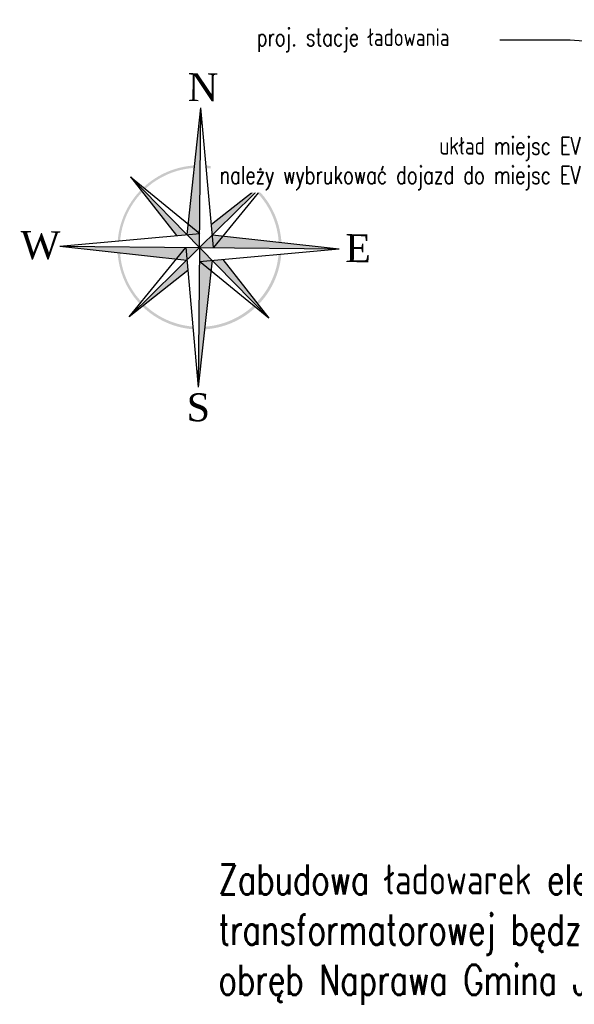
# Model space of a CAD drawing. Header units: metres. Extents: x 7419523 to 7420002, y 5501748 to 5502002.
# Tile 3 of 31: x 7419618 to 7419640, y 5501784 to 5501824. Entities that reach past the tile are written whole.
import ezdxf
from ezdxf import colors
from ezdxf.entities.mleader import LeaderData, LeaderLine
from ezdxf.enums import TextEntityAlignment as Align
from ezdxf.math import Vec2, Vec3

# ---------------------------------------------------------------- set-up
doc = ezdxf.new("R2010")
doc.units = ezdxf.units.M
doc.header["$MEASUREMENT"] = 0
doc.layers.add('_róża_wiatrów_', color=7, linetype='CONTINUOUS')
doc.layers.add('KANAL_TEKSTY', color=7, linetype='CONTINUOUS')
doc.layers.add('Instalpoint Linia SN', color=1, linetype='CONTINUOUS', lineweight=30)
doc.styles.add('RW', font='times.ttf', dxfattribs={"height": 0.5})
doc.styles.get("Standard").update_dxf_attribs({"font": 'Simplex.SHX', "width": 0.75})

# ---------------------------------------------------------------- blocks, each defined once
blk = doc.blocks.new('Róża wiatrów')
at = {"layer": '_róża_wiatrów_', "linetype": 'ByBlock'}
h = blk.add_hatch(color=256, dxfattribs=at)
h.paths.add_polyline_path([(-2.328306e-10, 10.00000000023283), (-0.8333333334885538, 1.666666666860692), (-1.455192e-10, 1.000000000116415)])
h.paths.add_polyline_path([(-0.8333333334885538, 1.666666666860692), (-0.9090909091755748, 0.9090909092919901), (-1.455192e-10, 1.000000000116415)])
h.paths.add_polyline_path([(-1.164153e-10, 1.164153e-10), (-1.455192e-10, 1.000000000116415), (-0.909090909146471, 0.9090909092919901)])
h.paths.add_polyline_path([(0.9090909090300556, -0.9090909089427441), (-1.164153e-10, 1.164153e-10), (-5.82077e-11, -0.9999999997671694)])
h.paths.add_polyline_path([(0.9090909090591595, -0.9090909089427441), (-5.82077e-11, -0.9999999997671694), (0.833333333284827, -1.666666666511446)])
h.paths.add_polyline_path([(-5.82077e-11, -0.9999999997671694), (5.82077e-11, -9.999999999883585), (0.833333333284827, -1.666666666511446)])
h = blk.add_hatch(color=256, dxfattribs=at)
h.paths.add_polyline_path([(0.4134811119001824, 5.865188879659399), (0.4313176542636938, 5.686823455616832, -0.1724787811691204), (3.912089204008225, 4.12967136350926), (4.05762973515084, 4.246103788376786, 0.1748539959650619)])
h.paths.add_polyline_path([(4.245835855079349, 4.057294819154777), (4.12891656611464, 3.911145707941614, -0.1717578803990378), (5.657707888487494, 0.4342292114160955), (5.852791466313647, 0.4147208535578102, 0.1745580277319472)])
h.paths.add_polyline_path([(5.852125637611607, -0.4147874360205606), (5.655684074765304, -0.4344315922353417, -0.1713072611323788), (4.117561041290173, -3.896951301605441), (4.241771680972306, -4.052214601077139, 0.1744026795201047)])
h.paths.add_polyline_path([(4.052313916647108, -4.241851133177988), (3.897105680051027, -4.117684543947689, -0.1714235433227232), (0.4339627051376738, -5.660372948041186), (0.41442214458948, -5.855778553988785, 0.17448993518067)])
h.paths.add_polyline_path([(-3.916778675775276, -4.133422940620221), (-4.061648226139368, -4.249318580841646, 0.1747752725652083), (-0.4142999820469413, -5.857000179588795), (-0.433682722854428, -5.663172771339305, -0.1720478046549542)])
h.paths.add_polyline_path([(-5.692316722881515, -0.4307683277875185), (-5.869406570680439, -0.4130593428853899, 0.1750713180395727), (-4.249585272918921, -4.061981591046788), (-4.134173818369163, -3.917717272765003, -0.1727689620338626)])
h.paths.add_polyline_path([(-4.145581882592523, 3.931977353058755), (-4.253657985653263, 4.067072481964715, 0.175226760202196), (-5.870069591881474, 0.4129930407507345), (-5.694323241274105, 0.4305676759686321, -0.1732201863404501)])
h.paths.add_polyline_path([(-0.4310394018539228, 5.689605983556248), (-0.4133592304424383, 5.866407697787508, 0.1751394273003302), (-4.066974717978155, 4.253579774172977), (-3.931827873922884, 4.145462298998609, -0.1731036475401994)])
h = blk.add_hatch(color=256, dxfattribs=at)
h.paths.add_polyline_path([(4.999999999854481, 5.000000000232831), (0.8333333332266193, 1.666666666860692), (0.909090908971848, 0.9090909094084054)])
h.paths.add_polyline_path([(-0.8333333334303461, -1.666666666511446), (-0.9090909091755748, -0.9090909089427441), (-5, -4.999999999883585)])
h = blk.add_hatch(color=256, dxfattribs=at)
h.paths.add_polyline_path([(-1.666666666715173, 0.8333333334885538), (-0.909090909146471, 0.9090909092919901), (-5.000000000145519, 5)])
h.paths.add_polyline_path([(1.666666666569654, -0.8333333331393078), (0.9090909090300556, -0.9090909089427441), (4.999999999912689, -4.999999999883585)])
h = blk.add_hatch(color=256, dxfattribs=at)
h.paths.add_polyline_path([(-10.00000000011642, -1.164153e-10), (-1.666666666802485, -0.8333333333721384), (-1.000000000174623, 1.164153e-10)])
h.paths.add_polyline_path([(-1.666666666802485, -0.8333333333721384), (-0.909090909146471, -0.9090909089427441), (-1.000000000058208, 1.164153e-10)])
h.paths.add_polyline_path([(-1.74623e-10, 1.164153e-10), (-1.000000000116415, 0), (-0.9090909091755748, -0.9090909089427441)])
h.paths.add_polyline_path([(-1.74623e-10, 1.164153e-10), (0.9999999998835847, 1.164153e-10), (0.909090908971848, 0.9090909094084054)])
h.paths.add_polyline_path([(1.666666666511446, 0.8333333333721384), (0.909090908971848, 0.9090909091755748), (0.9999999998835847, 1.164153e-10)])
h.paths.add_polyline_path([(9.99999999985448, 1.164153e-10), (1.666666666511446, 0.8333333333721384), (0.9999999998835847, 1.164153e-10)])
for p, q in [((-0.9090909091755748, 0.9090909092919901), (-2.328306e-10, 10.00000000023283)), ((0.9999999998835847, 1.164153e-10), (-2.328306e-10, 10.00000000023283)), ((-1.164153e-10, 1.164153e-10), (-2.328306e-10, 10.00000000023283)), ((-1.164153e-10, 1.164153e-10), (-5.000000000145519, 5)), ((-5.000000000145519, 5), (-1.666666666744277, 0.8333333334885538)), ((-5.000000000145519, 5), (-1.455192e-10, 1.000000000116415)), ((-1.164153e-10, 1.164153e-10), (4.999999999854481, 5.000000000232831)), ((0.8333333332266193, 1.666666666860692), (4.999999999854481, 5.000000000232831)), ((4.999999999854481, 5.000000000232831), (0.9999999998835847, 1.164153e-10)), ((-10.00000000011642, -1.164153e-10), (-1.455192e-10, 1.000000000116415)), ((0.909090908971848, 0.9090909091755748), (9.99999999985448, 1.164153e-10)), ((-10.00000000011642, -1.164153e-10), (9.99999999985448, 1.164153e-10)), ((-1.164153e-10, 1.164153e-10), (-5, -4.999999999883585)), ((-5, -4.999999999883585), (-1.000000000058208, 1.164153e-10)), ((-1.000000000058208, 1.164153e-10), (5.82077e-11, -9.999999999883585)), ((-5.82077e-11, -0.9999999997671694), (9.99999999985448, 1.164153e-10)), ((-1.164153e-10, 1.164153e-10), (5.82077e-11, -9.999999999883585)), ((-1.164153e-10, 1.164153e-10), (4.999999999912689, -4.999999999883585)), ((-10.00000000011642, -1.164153e-10), (-0.9090909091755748, -0.9090909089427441)), ((0.9090909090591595, -0.9090909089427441), (5.82077e-11, -9.999999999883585)), ((4.999999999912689, -4.999999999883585), (-5.82077e-11, -0.9999999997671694)), ((1.666666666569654, -0.8333333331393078), (4.999999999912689, -4.999999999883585)), ((-0.8333333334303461, -1.666666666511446), (-5, -4.999999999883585))]:
    blk.add_line(p, q, dxfattribs=at)
at = {"layer": '_róża_wiatrów_', "linetype": 'ByBlock', "style": 'RW'}
for s, p in [('N', (-0.9612702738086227, 10.4677718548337)), ('W', (-12.83400807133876, -0.9414147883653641)), ('E', (10.42134915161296, -0.9414147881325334))]:
    blk.add_text(s, height=1.999999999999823, dxfattribs=at).set_placement(p)
blk.add_text('S', height=1.999999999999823, dxfattribs=at).set_placement((0.8599766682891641, -12.43360500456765), align=Align.RIGHT)
blk = doc.blocks.new('A$C335F35AC')
at = {"layer": '_róża_wiatrów_', "linetype": 'ByBlock', "xscale": 1.500000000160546, "yscale": 1.5, "zscale": 1.5, "rotation": 359.4447611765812}
blk.add_blockref('Róża wiatrów', (19.35765219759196, 19.64268720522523), dxfattribs=at)

msp = doc.modelspace()

# ---------------------------------------------------------------- block references
at = {"layer": 'KANAL_TEKSTY', "linetype": 'ByBlock', "xscale": 0.3711914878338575, "yscale": 0.3711914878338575, "zscale": 0.3711914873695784}
msp.add_blockref('A$C335F35AC', (7419617.673528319, 5501807.327054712), dxfattribs=at)

# ---------------------------------------------------------------- texts
at = {"layer": 'Instalpoint Linia SN', "color": 1, "linetype": 'ByBlock', "insert": (7419625.610669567, 5501790.042525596), "char_height": 1.2, "attachment_point": 1}
msp.add_mtext_dynamic_manual_height_columns('{\\Fsimplex|c238;Zabudowa ładowarek elektrycznych oraz stacji transformatorowej będzie wykonana na działce nr 6869 obręb Naprawa Gmina Jordanów.}', width=38.9072687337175, gutter_width=12.5, heights=[0], dxfattribs=at)

# ---------------------------------------------------------------- next in the draw order: leaders
at = {"layer": 'Instalpoint Linia SN', "color": 251, "lineweight": 25, "true_color": 0x636466}
ml = msp.add_multileader_mtext('Standard', dxfattribs=at)
ml.set_content('{\\C256;\\c0;proj. stacje ładowania }', color=(99, 100, 102))
ml.set_leader_properties()
ml.build(insert=Vec2(0, 0))
ml.multileader.update_dxf_attribs({"arrow_head_size": 2})
ctx = ml.context
ctx.base_point, ctx.char_height, ctx.arrow_head_size, ctx.plane_origin = Vec3(7419623.970608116, 5501822.876768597), 0.7, 2, Vec3(7419701.405867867, 5501837.814276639)
ctx.text_align_type = 2
notes = []
notes.append((ctx, [(0, (1, 1, 0), (7419639.622890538, 5501822.876768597), (-1, 0), 2.802282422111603, [(1, [(7419648.543426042, 5501820.531815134), (7419654.400716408, 5501821.7274616)], 0, [])])]))
ctx.mtext.insert, ctx.mtext.alignment, ctx.mtext.flow_direction = Vec3(7419634.820608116, 5501823.343435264), 3, 5
ctx.mtext.has_bg_fill, ctx.mtext.bg_color, ctx.mtext.bg_scale_factor, ctx.mtext.bg_transparency, ctx.mtext.use_window_bg_color = 1, -1027028792, 1.5, 0, 1
ml = msp.add_multileader_mtext('Standard', dxfattribs=at)
ml.set_content('{\\C256;\\c0;układ miejsc EV\\Pnależy wybrukować dojazd do miejsc EV}', color=(99, 100, 102))
ml.set_leader_properties()
ml.build(insert=Vec2(0, 0))
ml.multileader.update_dxf_attribs({"arrow_head_size": 2})
ctx = ml.context
ctx.base_point, ctx.char_height, ctx.arrow_head_size, ctx.plane_origin = Vec3(7419621.724538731, 5501818.552668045), 0.7, 2, Vec3(7419706.634798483, 5501833.490176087)
ctx.text_align_type = 2
notes.append((ctx, [(0, (1, 1, 0), (7419644.851821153, 5501818.552668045), (-1, 0), 2.802282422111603, [(1, [(7419653.772356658, 5501816.207714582), (7419657.102196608, 5501817.403361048)], 0, [])])]))
ctx.mtext.insert, ctx.mtext.alignment, ctx.mtext.flow_direction = Vec3(7419640.049538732, 5501819.019334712), 3, 5
ctx.mtext.has_bg_fill, ctx.mtext.bg_color, ctx.mtext.bg_scale_factor, ctx.mtext.bg_transparency, ctx.mtext.use_window_bg_color = 1, -1027028792, 1.5, 0, 1
for ctx, leaders in notes:
    for number, flags, end, landing, length, lines in leaders:
        leader = LeaderData()
        leader.index, (leader.has_last_leader_line, leader.has_dogleg_vector, leader.attachment_direction) = number, flags
        leader.last_leader_point, leader.dogleg_vector, leader.dogleg_length = Vec3(end), Vec3(landing), length
        for number, points, colour, breaks in lines:
            line = LeaderLine()
            line.index, line.vertices, line.color, line.breaks = number, Vec3.list(points), colors.encode_raw_color(colour), breaks
            leader.lines.append(line)
        ctx.leaders.append(leader)

doc.saveas('drawing.dxf')
